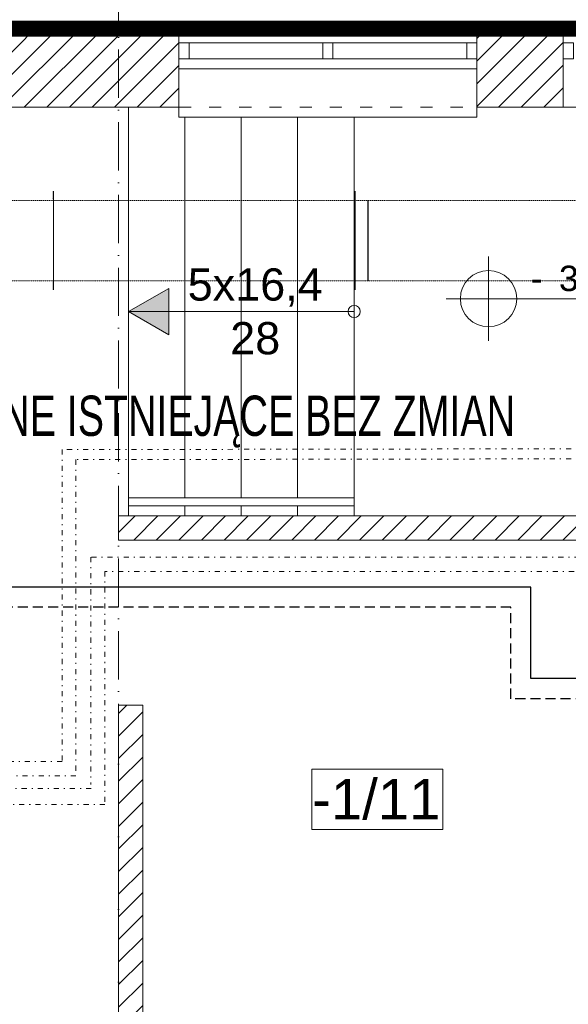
# Model space of a CAD drawing. Header units: millimetres. Extents: x 167773 to 185035, y -114105 to -66770.
# Tile 83 of 114: x 171501 to 171774, y -86630 to -86141. Entities that reach past the tile are written whole.
import ezdxf
from ezdxf.enums import TextEntityAlignment as Align

# ---------------------------------------------------------------- set-up
doc = ezdxf.new("R2010")
doc.units = ezdxf.units.MM
for name, pattern in [('ACAD_ISO03W100', [30, 12, -18]), ('ACAD_ISO10W100', [18, 12, -3, 0, -3]), ('DASHED', [0.75, 0.5, -0.25]), ('PW-WM-SZKOŁA PLASTYCZNA 2018-05-30KN wentylacja kuchni$0$DASHED', [0.75, 0.5, -0.25]), ('PW-WM-SZKOŁA PLASTYCZNA 2018-05-30KN wentylacja kuchni$0$WENT_2', [1.5, 0.5, -1]), ('PW-WM-SZKOŁA PLASTYCZNA 2018-05-30KN wentylacja kuchni$0$WENT_3', [1.6, 0.5, -0.5, 0.1, -0.5])]:
    doc.linetypes.add(name, pattern=pattern)
doc.layers.get('0').update_dxf_attribs({"lineweight": 9})
doc.layers.add('!zakres', color=7, linetype='ACAD_ISO03W100', lineweight=60, true_color=0x8a14ff)
for name, color, linetype, lineweight in [('a-op_text', 7, 'Continuous', 9), ('a-osie', 20, 'ACAD_ISO10W100', 9), ('b-cienka', 9, 'Continuous', 9), ('b-okna', 6, 'Continuous', 9), ('b-przerywana1', 9, 'ACAD_ISO03W100', 9), ('b-widokowa', 7, 'Continuous', 9), ('b-ściany', 2, 'Continuous', 9), ('El_gniazda', 144, 'Continuous', 35), ('h-hatch', 8, 'Continuous', 9), ('i-went_mechaniczna', 100, 'Continuous', 9), ('opis text', 7, 'Continuous', 9), ('PW-WM-SZKOŁA PLASTYCZNA 2018-05-30KN wentylacja kuchni$0$FLUID-C-2', 251, 'Continuous', 9), ('PW-WM-SZKOŁA PLASTYCZNA 2018-05-30KN wentylacja kuchni$0$FLUID-C-2-HID', 251, 'Continuous', 9), ('PW-WM-SZKOŁA PLASTYCZNA 2018-05-30KN wentylacja kuchni$0$TIS_CH_FREON', 251, 'PW-WM-SZKOŁA PLASTYCZNA 2018-05-30KN wentylacja kuchni$0$WENT_3', 9), ('PW-WM-SZKOŁA PLASTYCZNA 2018-05-30KN wentylacja kuchni$0$TIS_CO_POWROT', 251, 'PW-WM-SZKOŁA PLASTYCZNA 2018-05-30KN wentylacja kuchni$0$DASHED', 9), ('PW-WM-SZKOŁA PLASTYCZNA 2018-05-30KN wentylacja kuchni$0$TIS_CO_ZASILANIE', 251, 'Continuous', 9)]:
    doc.layers.add(name, color=color, linetype=linetype, lineweight=lineweight)
doc.styles.add('Arial', font='arial.ttf')
doc.styles.add('PPAB_100', font='arial.ttf', dxfattribs={"height": 18})
doc.styles.add('PPAB_50', font='arial.ttf', dxfattribs={"height": 8})

# ---------------------------------------------------------------- blocks, each defined once
blk = doc.blocks.new('kotapozioma')
for p, q in [((49330.12, 104.43), (49330.12, 134.43)), ((49315.12, 119.43), (49395.12, 119.43))]:
    blk.add_line(p, q)
blk.add_circle((49330.12, 119.43), 10)
at = {"layer": 'opis text', "style": 'PPAB_50'}
for tag, p in [('ZNAK', (49345.12, 119.43)), ('WARTOSC', (49355.12, 119.43))]:
    blk.add_attdef(tag, text='', height=9, dxfattribs=at).set_placement(p, align=Align.BOTTOM_LEFT)
blk = doc.blocks.new('*U395')
at = {"color": 0, "linetype": 'ByBlock', "lineweight": -2}
for p, q in [((-750, 0, -200), (-720, 0, -200)), ((-720, 0, -200), (688.2, 0, -200)), ((688.2, 0, -200), (750, 0, -200)), ((-720, 0, 200), (-750, 0, 200)), ((688.2, 0, 200), (-720, 0, 200)), ((750, 0, 200), (688.2, 0, 200))]:
    blk.add_line(p, q, dxfattribs=at)
at = {"linetype": 'Continuous', "lineweight": -2}
for p, q in [((-750, 0, -245), (-750, 0, -200)), ((-750, 0, -200), (-750, 0, 200)), ((750, 0, -200), (750, 0, 200)), ((750, 0, -245), (750, 0, -200)), ((-750, 0, 200), (-750, 0, 245)), ((750, 0, 200), (750, 0, 245))]:
    blk.add_line(p, q, dxfattribs=at)
at = {"linetype": 'Continuous', "lineweight": -3}
blk.add_line((688.2, 0, 200), (688.2, 0, -200), dxfattribs=at)
blk = doc.blocks.new('*U399')
at = {"linetype": 'Continuous', "lineweight": -2}
for p, q in [((750, 200), (750, 245)), ((750, -200), (750, 200)), ((750, -245), (750, -200))]:
    blk.add_line(p, q, dxfattribs=at)
at = {"color": 0, "linetype": 'ByBlock', "lineweight": -2}
for p, q in [((-750, 200), (750, 200)), ((-750, -200), (750, -200))]:
    blk.add_line(p, q, dxfattribs=at)
at = {"layer": 'PW-WM-SZKOŁA PLASTYCZNA 2018-05-30KN wentylacja kuchni$0$FLUID-C-2-HID', "linetype": 'PW-WM-SZKOŁA PLASTYCZNA 2018-05-30KN wentylacja kuchni$0$WENT_2', "lineweight": -3}
for p, q in [((-750, 200), (-750, 245)), ((-750, -245), (-750, -200))]:
    blk.add_line(p, q, dxfattribs=at)
blk = doc.blocks.new('*U398')
at = {"linetype": 'Continuous', "lineweight": -2}
for p, q in [((750, 200), (750, 245)), ((750, -200), (750, 200)), ((750, -245), (750, -200))]:
    blk.add_line(p, q, dxfattribs=at)
at = {"color": 0, "linetype": 'ByBlock', "lineweight": -2}
for p, q in [((-750, 200), (750, 200)), ((-750, -200), (750, -200))]:
    blk.add_line(p, q, dxfattribs=at)
at = {"layer": 'PW-WM-SZKOŁA PLASTYCZNA 2018-05-30KN wentylacja kuchni$0$FLUID-C-2-HID', "linetype": 'PW-WM-SZKOŁA PLASTYCZNA 2018-05-30KN wentylacja kuchni$0$WENT_2', "lineweight": -3}
for p, q in [((-750, 200), (-750, 245)), ((-750, -245), (-750, -200))]:
    blk.add_line(p, q, dxfattribs=at)
blk = doc.blocks.new('A$C11FB6EC3')
at = {"layer": 'PW-WM-SZKOŁA PLASTYCZNA 2018-05-30KN wentylacja kuchni$0$TIS_CH_FREON', "ltscale": 5}
for p, q in [((958.86, 691.65), (513.9, 690.93)), ((513.9, 690.93), (513.9, 535.94)), ((958.86, 686.65), (520.79, 685.94)), ((520.79, 685.94), (520.79, 528.84)), ((963.03, 637.53), (528.27, 637.53)), ((528.27, 637.53), (528.27, 524.6)), ((968.33, 630.43), (535.15, 630.43)), ((535.15, 630.43), (535.15, 514.6)), ((513.9, 535.94), (94.33, 535.94)), ((520.79, 528.84), (94.59, 528.84)), ((528.34, 522.65), (85.45, 522.65)), ((535.15, 514.6), (92.18, 514.6))]:
    blk.add_line(p, q, dxfattribs=at)
at = {"layer": 'PW-WM-SZKOŁA PLASTYCZNA 2018-05-30KN wentylacja kuchni$0$TIS_CO_POWROT', "lineweight": 30, "ltscale": 10}
for p, q in [((736.93, 612.63), (259.85, 612.63)), ((736.93, 567.19), (736.93, 612.63)), ((1509.16, 567.19), (736.93, 567.19))]:
    blk.add_line(p, q, dxfattribs=at)
at = {"layer": 'PW-WM-SZKOŁA PLASTYCZNA 2018-05-30KN wentylacja kuchni$0$TIS_CO_ZASILANIE', "lineweight": 30}
for p, q in [((746.93, 622.63), (267.06, 622.63)), ((746.93, 577.19), (746.93, 622.63)), ((1519.16, 577.19), (746.93, 577.19))]:
    blk.add_line(p, q, dxfattribs=at)
at = {"layer": 'PW-WM-SZKOŁA PLASTYCZNA 2018-05-30KN wentylacja kuchni$0$FLUID-C-2', "linetype": 'PW-WM-SZKOŁA PLASTYCZNA 2018-05-30KN wentylacja kuchni$0$WENT_2', "extrusion": (-1e-16, 0, -1), "xscale": 0.1, "yscale": 0.1, "zscale": 0.1}
for name, p in [('*U398', (-434.65, 794.74, 57)), ('*U399', (-584.65, 794.74, 57))]:
    blk.add_blockref(name, p, dxfattribs=at)
at = {"layer": 'PW-WM-SZKOŁA PLASTYCZNA 2018-05-30KN wentylacja kuchni$0$FLUID-C-2', "linetype": 'PW-WM-SZKOŁA PLASTYCZNA 2018-05-30KN wentylacja kuchni$0$WENT_2', "extrusion": (1e-16, 1, 2e-16), "xscale": 0.1, "yscale": 0.1, "zscale": 0.1}
blk.add_blockref('*U395', (-734.65, -75.3, 794.74), dxfattribs=at)

msp = doc.modelspace()

# ---------------------------------------------------------------- hatches: boundary and pattern name
at = {"layer": 'b-cienka'}
h = msp.add_hatch(color=256, dxfattribs=at)
h.paths.add_polyline_path([(171555.67, -86286.26), (171555.44, -86286.39), (171575.36, -86297.89), (171575.36, -86286.26)])
h.paths.add_polyline_path([(171575.36, -86286.26), (171575.36, -86274.89), (171555.67, -86286.26)])
at = {"layer": 'h-hatch'}
h = msp.add_hatch(dxfattribs=at)
h.set_pattern_fill('ANSI31', color=256, scale=2.5, style=0)
h.paths.add_polyline_path([(171159.44, -86184.89), (171580.44, -86184.89), (171580.44, -86145.89), (170976.44, -86145.89), (170976.44, -86186.89), (171105.44, -86186.89), (171105.44, -86492.89), (171159.44, -86492.89)])
h = msp.add_hatch(dxfattribs=at)
h.set_pattern_fill('ANSI31', color=256, scale=2.5, style=0)
h.paths.add_polyline_path([(171771.44, -86145.89), (171728.44, -86145.89), (171728.44, -86184.89), (171771.44, -86184.89)])
h = msp.add_hatch(dxfattribs=at)
h.set_pattern_fill('ANSI31', color=256, scale=2.5, style=0)
h.paths.add_polyline_path([(172583.44, -86772.89), (171948.44, -86772.89), (171948.44, -86348.89), (171922.44, -86348.89), (171922.44, -86387.89), (171550.44, -86387.89), (171550.44, -86399.89), (171922.44, -86399.89), (171922.44, -86527.39), (171814.44, -86527.39), (171814.44, -86570.39), (171834.44, -86570.39), (171834.44, -86729.39), (171781.44, -86729.39), (171781.44, -86762.89), (171562.44, -86762.89), (171562.44, -86481.89), (171550.44, -86481.89), (171550.44, -86762.89), (171518.44, -86762.89), (171518.44, -86802.89), (171774.44, -86802.89), (171774.44, -86836.89), (171948.44, -86836.89), (171948.44, -86807.89), (172583.44, -86807.89)])
h.paths.add_polyline_path([(171899.94, -86810.39), (171809.94, -86810.39), (171809.94, -86760.39), (171899.94, -86760.39)], flags=16)
h.paths.add_polyline_path([(171906.44, -86734.39), (171879.44, -86734.39), (171879.44, -86707.39), (171906.44, -86707.39)], flags=16)
h.paths.add_polyline_path([(171867.44, -86745.39), (171851.44, -86745.39), (171851.44, -86731.39), (171867.44, -86731.39)], flags=16)
h.paths.add_polyline_path([(171867.44, -86721.39), (171851.44, -86721.39), (171851.44, -86707.39), (171867.44, -86707.39)], flags=16)
h.paths.add_polyline_path([(171906.44, -86682.39), (171856.44, -86682.39), (171856.44, -86632.39), (171906.44, -86632.39)], flags=16)
h.paths.add_polyline_path([(171906.44, -86607.39), (171856.44, -86607.39), (171856.44, -86582.39), (171906.44, -86582.39)], flags=16)
h.paths.add_polyline_path([(171914.44, -86572.39), (171901.44, -86572.39), (171901.44, -86560.39), (171914.44, -86560.39)], flags=16)
h.paths.add_polyline_path([(171888.44, -86569.39), (171874.44, -86569.39), (171874.44, -86542.39), (171888.44, -86542.39)], flags=16)
h.paths.add_polyline_path([(171914.44, -86549.39), (171901.44, -86549.39), (171901.44, -86537.39), (171914.44, -86537.39)], flags=16)
h.paths.add_polyline_path([(171861.44, -86555.39), (171848.44, -86555.39), (171848.44, -86542.39), (171861.44, -86542.39)], flags=16)
h.paths.add_polyline_path([(171835.44, -86555.39), (171822.44, -86555.39), (171822.44, -86542.39), (171835.44, -86542.39)], flags=16)

# ---------------------------------------------------------------- linework, layer by layer
at = {"layer": '!zakres', "linetype": 'DASHED', "ltscale": 60, "const_width": 8, "flags": 128}
msp.add_lwpolyline([(177165.95, -86145.89), (179254.44, -86145.89), (179254.44, -87087.89), (175743.44, -87087.89), (175743.44, -87085.89), (170976.44, -87085.89), (170976.44, -86757.89), (171105.44, -86757.89), (171105.44, -86186.89), (170976.44, -86186.89), (170976.44, -86145.89), (176979.97, -86145.89), (177896.19, -82620.89), (177326.67, -82620.89), (177326.67, -82317.89)], dxfattribs=at)
at = {"layer": 'a-op_text', "ltscale": 0.5}
msp.add_lwpolyline([(171646.53, -86543.72), (171646.53, -86513.72), (171711.53, -86513.72), (171711.53, -86543.72)], close=True, dxfattribs=at)
at = {"layer": 'a-osie', "ltscale": 2}
msp.add_line((171550.44, -86011.89), (171550.44, -87311.89), dxfattribs=at)
at = {"layer": 'b-cienka'}
for p, q in [((171667.52, -86286.39), (171555.44, -86286.39)), ((171667.52, -86378.89), (171555.44, -86378.89)), ((171667.52, -86382.89), (171555.44, -86382.89))]:
    msp.add_line(p, q, dxfattribs=at)
msp.add_lwpolyline([(171575.36, -86274.89), (171575.36, -86297.89), (171555.44, -86286.39)], close=True, dxfattribs=at)
msp.add_circle((171667.52, -86286.39), 3, dxfattribs=at)
at = {"layer": 'b-okna'}
for p, q in [((171723.44, -86152.89), (171585.44, -86152.89)), ((171585.44, -86160.89), (171723.44, -86160.89))]:
    msp.add_line(p, q, dxfattribs=at)
for points in [[(171585.44, -86160.89), (171585.44, -86152.89), (171580.44, -86152.89), (171580.44, -86160.89)], [(171656.94, -86160.89), (171656.94, -86152.89), (171651.94, -86152.89), (171651.94, -86160.89)], [(171728.44, -86160.89), (171728.44, -86152.89), (171723.44, -86152.89), (171723.44, -86160.89)], [(171776.44, -86160.89), (171776.44, -86152.89), (171771.44, -86152.89), (171771.44, -86160.89)]]:
    msp.add_lwpolyline(points, close=True, dxfattribs=at)
at = {"layer": 'b-przerywana1', "ltscale": 0.5}
msp.add_line((171580.44, -86184.89), (171728.44, -86184.89), dxfattribs=at)
at = {"layer": 'b-widokowa'}
for p, q in [((171580.44, -86145.89), (171728.44, -86145.89)), ((171771.44, -86145.89), (171922.44, -86145.89)), ((171580.44, -86165.89), (171728.44, -86165.89)), ((171555.44, -86387.89), (171555.44, -86184.89)), ((171771.44, -86184.89), (171922.44, -86184.89)), ((171583.44, -86378.89), (171583.44, -86189.89)), ((171611.44, -86378.89), (171611.44, -86189.89)), ((171639.44, -86378.89), (171639.44, -86189.89)), ((171667.52, -86387.89), (171667.52, -86189.89)), ((171583.44, -86387.89), (171583.44, -86382.89)), ((171611.44, -86387.89), (171611.44, -86382.89)), ((171639.44, -86387.89), (171639.44, -86382.89))]:
    msp.add_line(p, q, dxfattribs=at)
msp.add_lwpolyline([(171580.44, -86184.89), (171580.44, -86189.89), (171728.44, -86189.89), (171728.44, -86184.89)], dxfattribs=at)
at = {"layer": 'b-ściany'}
for p, q in [((170976.44, -86145.89), (171580.44, -86145.89)), ((171580.44, -86184.89), (171580.44, -86145.89)), ((171728.44, -86145.89), (171771.44, -86145.89)), ((171728.44, -86184.89), (171728.44, -86145.89)), ((171771.44, -86184.89), (171771.44, -86145.89)), ((171580.44, -86184.89), (171159.44, -86184.89)), ((171771.44, -86184.89), (171728.44, -86184.89)), ((171550.44, -86387.89), (171922.44, -86387.89)), ((171550.44, -86399.89), (171550.44, -86387.89)), ((171550.44, -86399.89), (171922.44, -86399.89)), ((171550.44, -86481.89), (171550.44, -86762.89)), ((171562.44, -86481.89), (171550.44, -86481.89)), ((171562.44, -86481.89), (171562.44, -86762.89))]:
    msp.add_line(p, q, dxfattribs=at)

# ---------------------------------------------------------------- block references
at = {"layer": 'opis text', "xscale": 1.399999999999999, "yscale": 1.399999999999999, "zscale": 1.399999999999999}
msp.add_blockref('kotapozioma', (102672.14, -86447.19), dxfattribs=at).add_auto_attribs({'WARTOSC': '3,45', 'ZNAK': '-'})

# ---------------------------------------------------------------- texts
at = {"layer": 'a-op_text', "ltscale": 0.5, "attachment_point": 5, "style": 'PPAB_100'}
for s, insert, char_height, width in [('{\\fArial|b0|i0|c238|p34;5}x1{\\fArial|b0|i0|c238|p34;6,4}\\P{\\fArial|b0|i0|c238|p34;28}', (171618.34, -86286.39), 16, 104.3033), ('-1/{\\fArial|b0|i0|c238|p34;11}', (171678.53, -86528.72), 20, 60)]:
    msp.add_mtext(s, dxfattribs=dict(at, insert=insert, char_height=char_height, width=width))

# ---------------------------------------------------------------- next in the draw order: block references
at = {"layer": 'i-went_mechaniczna'}
msp.add_blockref('A$C11FB6EC3', (171008.44, -87045.89), dxfattribs=at)

# ---------------------------------------------------------------- next in the draw order: texts
at = {"layer": 'El_gniazda', "style": 'Arial', "width": 0.7}
msp.add_text('OŚWIETLENIE AWARYJNE ISTNIEJĄCE BEZ ZMIAN', height=20, dxfattribs=at).set_placement((171509.52, -86348.15, -75), align=Align.CENTER)

doc.saveas('drawing.dxf')
